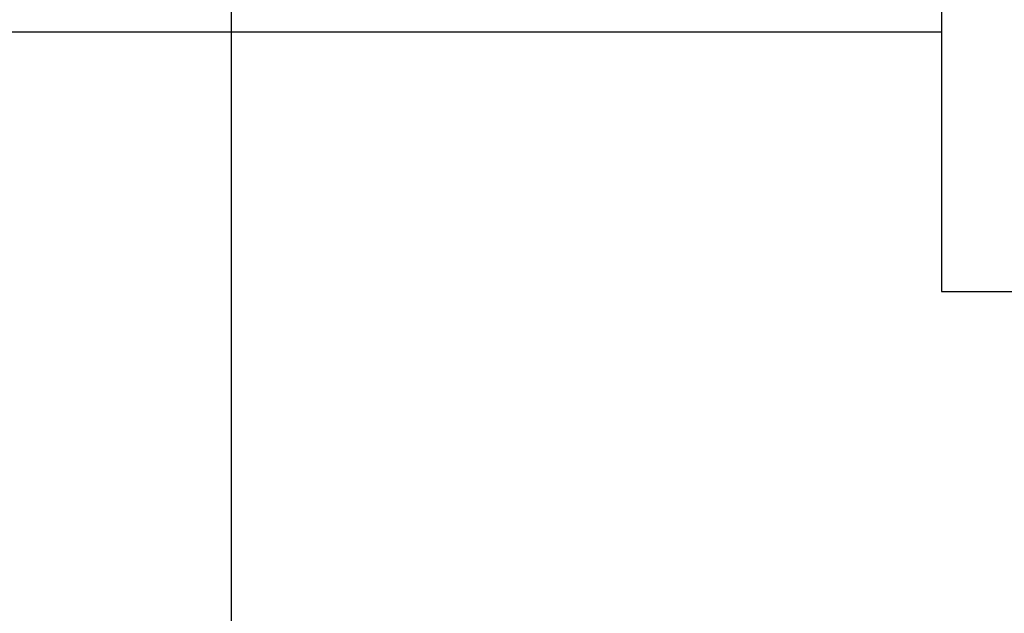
# Model space of a CAD drawing. Header units: inches. Extents: x -8998005 to 170525121, y -30058259 to 1575573.
# Tile 6 of 107: x 283592 to 359864, y -177554 to -131562. Entities that reach past the tile are written whole.
import ezdxf

# ---------------------------------------------------------------- set-up
doc = ezdxf.new("R2010")
doc.units = ezdxf.units.IN
doc.header["$LTSCALE"] = 5
doc.header["$MEASUREMENT"] = 0
doc.layers.add('CANAL', color=4, linetype='Continuous')
doc.layers.add('ROAD-ISG', color=7, linetype='Continuous')
doc.styles.add('STYLE4', font='romantic.ttf', dxfattribs={"height": 300})

# ---------------------------------------------------------------- blocks, each defined once
blk = doc.blocks.new('A$C08E86F63')
at = {"color": 2, "linetype": 'Continuous'}
blk.add_lwpolyline([(85191.02507293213, -543872.3380939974), (160191.025072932, -543872.3380939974), (160191.025072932, -493872.3380939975), (85191.02507293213, -493872.3380939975)], close=True, dxfattribs=at)
at = {"color": 2, "insert": (115403.7421608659, -526849.263723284), "char_height": 2500, "attachment_point": 1, "style": 'STYLE4'}
blk.add_mtext_dynamic_manual_height_columns('FOR\\P\\pi-3741.3;UNIT-3&4', width=8996.677823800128, gutter_width=37500, heights=[0], dxfattribs=at)

msp = doc.modelspace()

# ---------------------------------------------------------------- linework, layer by layer
at = {"layer": 'CANAL', "color": 8}
msp.add_line((300000.0000479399, -799999.9999956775), (300000.0000479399, 1470818.601342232), dxfattribs=at)
at = {"layer": 'ROAD-ISG', "color": 190}
msp.add_lwpolyline([(260000.0000471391, -145999.9999961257, -0.4142135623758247), (273500.0000471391, -132499.9999959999), (355000.0000472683, -132499.9999959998)], format="xyb", dxfattribs=at)

# ---------------------------------------------------------------- block references
at = {"ltscale": 100}
msp.add_blockref('A$C08E86F63', (269808.9749743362, 391250.0000089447), dxfattribs=at)

doc.saveas('drawing.dxf')
